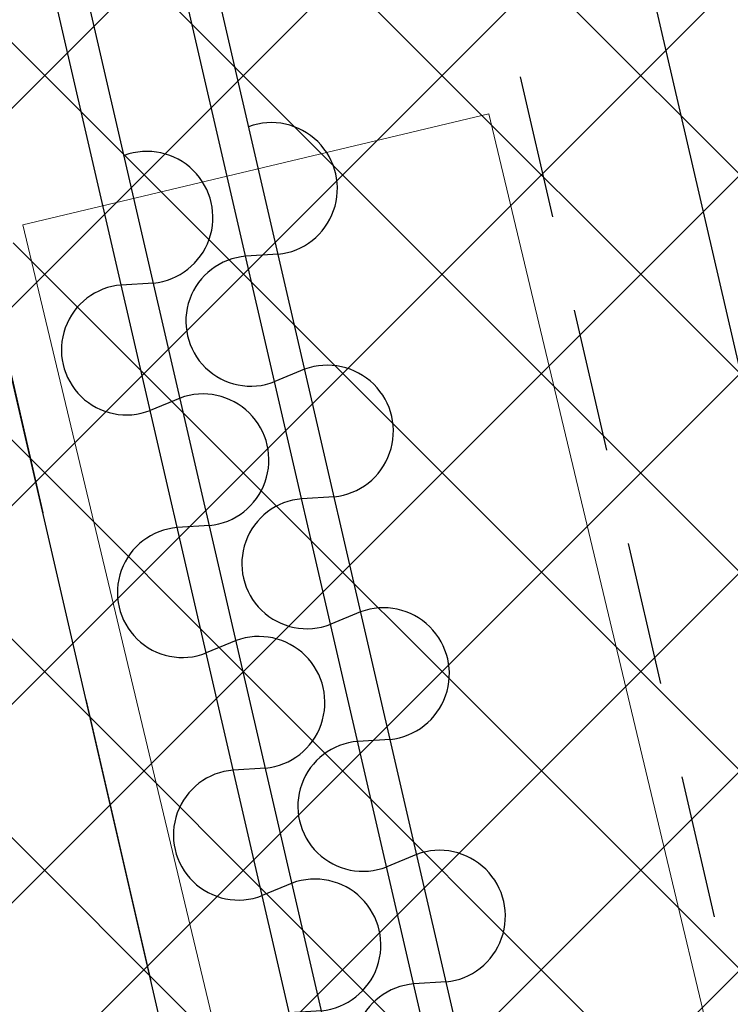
# Model space of a CAD drawing. Header units: centimetres. Extents: x -15121 to 17422, y -60492 to 0.
# Tile 46 of 256: x 1196 to 1241, y -30373 to -30311. Entities that reach past the tile are written whole.
import ezdxf

# ---------------------------------------------------------------- set-up
doc = ezdxf.new("R2010")
doc.units = ezdxf.units.CM
doc.header["$LTSCALE"] = 60
doc.linetypes.add('DP', pattern=[0.5, 0.3, -0.2])
doc.linetypes.add('MP', pattern=[0.25, 0.15, -0.1])
for name, color, linetype in [('AIKA grzejniki', 7, 'Continuous'), ('AIKA karnisze', 200, 'Continuous'), ('AIKA karnisze2', 200, 'Continuous'), ('AIKA KLIMATYZACJA2', 5, 'Continuous'), ('AIKA sufity podwieszane', 8, 'Continuous'), ('AIKA wymiarowanie ogólne rzut2', 7, 'Continuous'), ('AIKA ŚCIANA2', 8, 'Continuous'), ('podciagi i nadproza', 7, 'DP')]:
    doc.layers.add(name, color=color, linetype=linetype)
doc.layers.add('IS_Grzejnik', color=15, linetype='Continuous', lineweight=5)
doc.styles.add('wymiar', font='txt.shx', dxfattribs={"width": 0.6})
doc.dimstyles.new('Dwudziestka', dxfattribs={"dimtxt": 7, "dimasz": 0.7, "dimexe": 5, "dimexo": 0, "dimgap": 2.5, "dimtad": 1, "dimtoh": 1, "dimdec": 3, "dimrnd": 0.5, "dimdsep": 46, "dimtxsty": 'wymiar', "dimblk": 'znacznik', "dimcen": 0, "dimdle": 5, "dimse1": 1, "dimse2": 1, "dimclrd": 256, "dimclre": 256, "dimclrt": 256, "dimadec": 0, "dimazin": 0, "dimtfac": 0.4, "dimtdec": 3, "dimtix": 1, "dimtofl": 0, "dimtmove": 2, "dimatfit": 3, "dimldrblk": 'znacznik', "dimfxl": 1, "dimtolj": 1, "dimarcsym": 0})

# ---------------------------------------------------------------- blocks, each defined once
blk = doc.blocks.new('SL grzejniki restauracja')
at = {"layer": 'IS_Grzejnik', "color": 15, "extrusion": (0, 0, -1), "elevation": 289.1}
blk.add_lwpolyline([(1892.699, -1291.252), (1948.452, -1057.818), (1919.273, -1050.849), (1863.52, -1284.283)], close=True, dxfattribs=at)
blk = doc.blocks.new('SL podciągi restauracja')
at = {"layer": 'podciagi i nadproza'}
blk.add_lwpolyline([(655.391, -28008.273), (632.006, -28013.671), (578.017, -27779.823), (601.402, -27774.424), (655.391, -28008.273)], dxfattribs=at)
blk = doc.blocks.new('SL klima')
at = {"layer": 'AIKA KLIMATYZACJA2', "color": 140, "linetype": 'MP', "lineweight": -2}
blk.add_line((5312.248, -26008.611, 336.661), (5426.626, -26504.038, 336.661), dxfattribs=at)
blk = doc.blocks.new('SL zasłonka rzut')
at = {"layer": 'AIKA karnisze'}
for p, q in [((-30.842, 2.004), (-31.176, 0.004)), ((-23.452, 2.004), (-23.118, 0.004)), ((-15.254, 2.002), (-15.588, 0.002)), ((-7.864, 2.002), (-7.53, 0.002)), ((0.334, 2), (0, 0)), ((7.724, 2), (8.058, 0)), ((15.922, 1.999), (15.588, -0.001))]:
    blk.add_line(p, q, dxfattribs=at)
for centre, radius, start, end in [((-34.941, 2.523), 4.132, 352.78251, 187.20246), ((-19.353, 2.521), 4.132, 352.78251, 187.20246), ((-3.765, 2.519), 4.132, 352.78251, 187.20246), ((11.823, 2.518), 4.132, 352.78251, 187.20246), ((-27.147, -0.594), 4.073, 171.55344, 8.43153), ((-11.559, -0.596), 4.073, 171.55344, 8.43153), ((4.029, -0.598), 4.073, 171.55344, 8.43153), ((19.617, -0.599), 4.073, 171.55344, 8.43153)]:
    blk.add_arc(centre, radius, start, end, dxfattribs=at)
blk = doc.blocks.new('znacznik')
at = {"color": 0}
for points in [[(0, -5), (0, 5)], [(-4, 0), (4, 0)]]:
    blk.add_lwpolyline(points, dxfattribs=at)
at = {"color": 1}
blk.add_lwpolyline([(-2.121, -2.121), (2.121, 2.121)], dxfattribs=at)
blk = doc.blocks.new('*D7276')
at = {"layer": 'AIKA wymiarowanie ogólne rzut2', "lineweight": -2, "transparency": 16777216}
blk.add_line((1331.903, -30726.278), (1118.755, -29802.96), dxfattribs=at)
at = {"layer": 'Defpoints', "color": 0, "transparency": 16777216}
for p in [(1118.598, -29802.278), (1090.735, -29808.71), (1304.198, -30733.392)]:
    blk.add_point(p, dxfattribs=at)
at = {"layer": 'AIKA wymiarowanie ogólne rzut2', "lineweight": -2, "transparency": 16777216, "xscale": 0.7, "yscale": 0.7, "zscale": 0.7}
for p, rotation in [((1118.598, -29802.278), 102.999035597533), ((1332.061, -30726.96), 282.999035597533)]:
    blk.add_blockref('znacznik', p, dxfattribs=dict(at, rotation=rotation))
at = {"layer": 'AIKA wymiarowanie ogólne rzut2', "transparency": 16777216, "insert": (1231.175, -30263.269), "char_height": 7, "attachment_point": 5, "rotation": 282.99904, "style": 'wymiar'}
blk.add_mtext('\\A1;949', dxfattribs=at)

msp = doc.modelspace()

# ---------------------------------------------------------------- hatches: boundary and pattern name
at = {"layer": 'AIKA sufity podwieszane', "transparency": 33554610}
h = msp.add_hatch(dxfattribs=at)
h.set_pattern_fill('ANSI37', color=256, scale=2.771036)
h.set_pattern_definition([(45, (5073.432, 672.602), (-6.221154, 6.221154), []), (135, (5073.432, 672.602), (-6.221154, -6.221154), [])])
h.paths.add_polyline_path([(1895.3422, -29622.938), (1051.961, -29817.6477), (1083.6791, -29955.0339), (1108.8373, -29949.2257), (1118.7352, -29992.098), (1098.8606, -29996.6864), (1151.9491, -30226.6377), (1171.8236, -30222.0493), (1195.98, -30326.6818), (1176.0567, -30331.2815), (1229.1072, -30560.8465), (1247.0331, -30556.708), (1258.8797, -30599.1305), (1239.2948, -30603.652), (1271.0129, -30741.0382), (1888.861, -30598.3967), (1885.2618, -30582.8068), (1928.1341, -30572.909), (1931.7333, -30588.4989), (1951.2207, -30583.9999), (1954.8998, -30599.9359), (2063.0549, -30574.9663), (2055.7765, -30543.4404), (2098.6488, -30533.5425), (2102.248, -30549.1325), (2108.8207, -30547.615)])

# ---------------------------------------------------------------- linework, layer by layer
at = {"layer": 'AIKA karnisze2'}
for p, q in [((1306.1936, -30732.9161), (1189.662, -30228.1938)), ((1304.2449, -30733.366), (1187.7133, -30228.6437)), ((1298.3987, -30734.7157), (1181.8671, -30229.9935)), ((1296.4499, -30735.1656), (1179.9183, -30230.4434))]:
    msp.add_line(p, q, dxfattribs=at)
at = {"layer": 'AIKA ŚCIANA2'}
msp.add_line((1289.0989, -30738.9153), (1016.6832, -29558.9532), dxfattribs=at)
msp.add_line((1289.0989, -30738.9153), (1016.6832, -29558.9532), dxfattribs=at)
msp.add_lwpolyline([(1891.2596, -30599.8956), (1289.0989, -30738.9153), (1016.6832, -29558.9532), (2434.5985, -29231.6017), (3265.0511, -29231.6017), (3265.0511, -30391.6017), (3257.0511, -30391.6017), (3257.0511, -30407.6017), (2734.6181, -30407.6017), (2730.4905, -30389.723), (2691.5157, -30398.721), (2695.1149, -30414.311), (1930.2344, -30590.8975)], dxfattribs=at)

# ---------------------------------------------------------------- block references
at = {"layer": 'AIKA grzejniki'}
msp.add_blockref('SL grzejniki restauracja', (3144.7578, -29266.5017), dxfattribs=at)
at = {"layer": 'AIKA karnisze2', "rotation": 283.0064887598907}
for p in [(1217.268, -30356.657), (1209.4731, -30358.4568)]:
    msp.add_blockref('SL zasłonka rzut', p, dxfattribs=at)
at = {"layer": 'AIKA KLIMATYZACJA2'}
msp.add_blockref('SL klima', (-4186.027, -3867.9585), dxfattribs=at)
at = {"layer": 'AIKA ŚCIANA2'}
msp.add_blockref('SL podciągi restauracja', (592.0924, -2550.3843), dxfattribs=at)

# ---------------------------------------------------------------- dimensions: what is measured, and where the dimension line sits
at = {"layer": 'AIKA wymiarowanie ogólne rzut2'}
dim = msp.add_aligned_dim(p1=(1304.198, -30733.3917), p2=(1090.7349, -29808.7102), distance=-28.5954, dimstyle='Dwudziestka', dxfattribs=at)
dim.commit()
dim.dimension.update_dxf_attribs({"geometry": '*D7276', "text_midpoint": (1231.1754, -30263.2693)})

doc.saveas('drawing.dxf')
